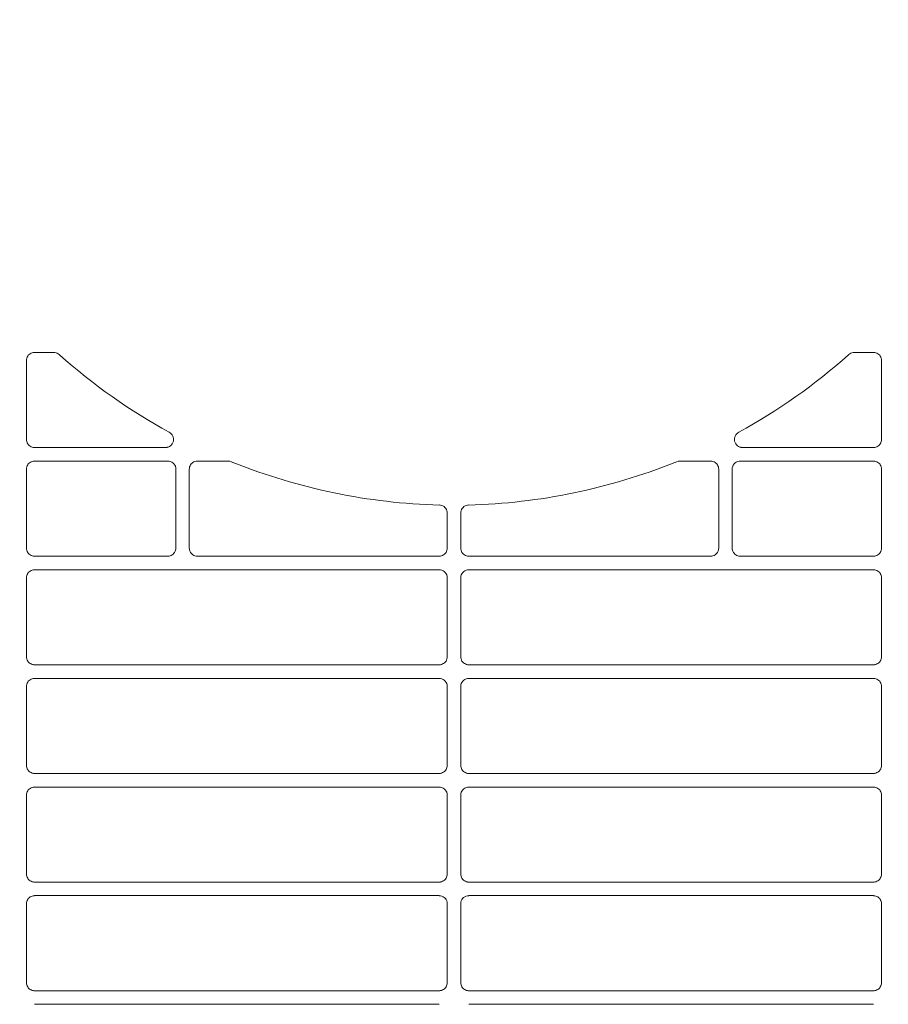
# Model space of a CAD drawing. Header units: millimetres. Extents: x -3034 to 546681, y -100001 to 133386.
# Tile 133 of 173: x 101920 to 102080, y -18222 to -18041. Entities that reach past the tile are written whole.
import ezdxf

# ---------------------------------------------------------------- set-up
doc = ezdxf.new("R2010")
doc.units = ezdxf.units.MM
doc.linetypes.add('ACAD_ISO03W100', pattern=[150, 60, -90])
doc.layers.get('Defpoints').update_dxf_attribs({"color": 252})
for name, color, linetype in [('___INST__AR_podstawy', 3, 'Continuous'), ('DETAIL', 5, 'Continuous'), ('ELEK CIENKIE', 80, 'Continuous'), ('ELEK ODGROMÓWKA', 214, 'Continuous')]:
    doc.layers.add(name, color=color, linetype=linetype)
doc.layers.add('I_WYMIARY', color=6, linetype='Continuous', lineweight=18)
doc.styles.add('DETALE1_100', font='arial.ttf', dxfattribs={"width": 0.6, "height": 200})
doc.dimstyles.new('Detale 1_100', dxfattribs={"dimscale": 0.12, "dimtxt": 250, "dimasz": 20, "dimexe": 50, "dimexo": 0, "dimgap": 30, "dimtad": 1, "dimdec": 1, "dimlfac": 0.1, "dimzin": 9, "dimdsep": 46, "dimtxsty": 'DETALE1_100', "dimblk1": 'DIM_KRESKA_', "dimblk2": 'DIM_KRESKA_', "dimsah": 1, "dimcen": 0, "dimse1": 1, "dimse2": 1, "dimclrd": 256, "dimclre": 256, "dimclrt": 256, "dimadec": 0, "dimazin": 0, "dimtfac": 0.01, "dimtdec": 1, "dimtix": 1, "dimtofl": 0, "dimtmove": 0, "dimatfit": 3, "dimfxl": 1, "dimtolj": 1, "dimtzin": 12, "dimlwd": -1, "dimarcsym": 0})

# ---------------------------------------------------------------- blocks, each defined once
blk = doc.blocks.new('iglice')
at = {"layer": 'ELEK CIENKIE', "color": 80, "linetype": 'ACAD_ISO03W100', "ltscale": 3}
blk.add_circle((-5706.4, 7322.5), 4350, dxfattribs=at)
blk = doc.blocks.new('wentDACH')
at = {"layer": 'DETAIL', "color": 8, "linetype": 'Continuous', "lineweight": 9}
for p, q in [((-84113.13, 25298.32), (-84112.98, 25298.47)), ((-84112.98, 25298.47), (-84112.81, 25298.6)), ((-84112.81, 25298.6), (-84112.63, 25298.7)), ((-84112.63, 25298.7), (-84112.43, 25298.78)), ((-84112.43, 25298.78), (-84112.22, 25298.83)), ((-84108.46, 25298.84), (-84111.99, 25298.84)), ((-84107.38, 25298.4), (-84107.46, 25298.46)), ((-83962.07, 25298.4), (-83961.99, 25298.46)), ((-83960.99, 25298.84), (-83957.46, 25298.84)), ((-83957.02, 25298.78), (-83957.23, 25298.83)), ((-83956.82, 25298.7), (-83957.02, 25298.78)), ((-83956.64, 25298.6), (-83956.82, 25298.7)), ((-83956.47, 25298.47), (-83956.64, 25298.6)), ((-83956.32, 25298.32), (-83956.47, 25298.47)), ((-84113.48, 25297.35), (-84113.47, 25297.56)), ((-84113.48, 25297.35), (-84113.48, 25282.84)), ((-84113.47, 25297.56), (-84113.43, 25297.77)), ((-84113.43, 25297.77), (-84113.35, 25297.97)), ((-84113.35, 25297.97), (-84113.25, 25298.15)), ((-84113.25, 25298.15), (-84113.13, 25298.32)), ((-83956.2, 25298.15), (-83956.32, 25298.32)), ((-83956.1, 25297.97), (-83956.2, 25298.15)), ((-83956.02, 25297.77), (-83956.1, 25297.97)), ((-83955.98, 25297.56), (-83956.02, 25297.77)), ((-83955.96, 25297.35), (-83955.98, 25297.56)), ((-83955.96, 25297.35), (-83955.96, 25282.84)), ((-84087.19, 25284.16), (-84086.98, 25284.03)), ((-84086.98, 25284.03), (-84086.8, 25283.86)), ((-83982.47, 25284.03), (-83982.65, 25283.86)), ((-83982.26, 25284.16), (-83982.47, 25284.03)), ((-84113.47, 25282.63), (-84113.48, 25282.84)), ((-84113.43, 25282.42), (-84113.47, 25282.63)), ((-84113.35, 25282.22), (-84113.43, 25282.42)), ((-84113.25, 25282.04), (-84113.35, 25282.22)), ((-84086.8, 25283.86), (-84086.64, 25283.67)), ((-84086.64, 25283.67), (-84086.52, 25283.45)), ((-84086.49, 25282.25), (-84086.61, 25282.03)), ((-84086.52, 25283.45), (-84086.43, 25283.22)), ((-84086.41, 25282.48), (-84086.49, 25282.25)), ((-84086.43, 25283.22), (-84086.38, 25282.98)), ((-84086.38, 25282.73), (-84086.41, 25282.48)), ((-84086.38, 25282.98), (-84086.38, 25282.73)), ((-83983.06, 25282.98), (-83983.07, 25282.73)), ((-83983.07, 25282.73), (-83983.04, 25282.48)), ((-83983.02, 25283.22), (-83983.06, 25282.98)), ((-83983.04, 25282.48), (-83982.96, 25282.25)), ((-83982.93, 25283.45), (-83983.02, 25283.22)), ((-83982.96, 25282.25), (-83982.84, 25282.03)), ((-83982.81, 25283.67), (-83982.93, 25283.45)), ((-83982.65, 25283.86), (-83982.81, 25283.67)), ((-83956.2, 25282.04), (-83956.1, 25282.22)), ((-83956.1, 25282.22), (-83956.02, 25282.42)), ((-83956.02, 25282.42), (-83955.98, 25282.63)), ((-83955.98, 25282.63), (-83955.96, 25282.84)), ((-84113.13, 25281.87), (-84113.25, 25282.04)), ((-84112.98, 25281.72), (-84113.13, 25281.87)), ((-84112.81, 25281.59), (-84112.98, 25281.72)), ((-84112.63, 25281.49), (-84112.81, 25281.59)), ((-84112.43, 25281.41), (-84112.63, 25281.49)), ((-84112.23, 25281.36), (-84112.43, 25281.41)), ((-84111.99, 25281.34), (-84087.88, 25281.34)), ((-84087.81, 25281.35), (-84087.88, 25281.34)), ((-84087.74, 25281.35), (-84087.81, 25281.35)), ((-84087.67, 25281.36), (-84087.74, 25281.35)), ((-84087.6, 25281.37), (-84087.67, 25281.36)), ((-84087.53, 25281.38), (-84087.6, 25281.37)), ((-84087.46, 25281.4), (-84087.53, 25281.38)), ((-84087.39, 25281.42), (-84087.46, 25281.4)), ((-84087.15, 25281.53), (-84087.38, 25281.43)), ((-84086.94, 25281.66), (-84087.15, 25281.53)), ((-84086.76, 25281.83), (-84086.94, 25281.66)), ((-84086.61, 25282.03), (-84086.76, 25281.83)), ((-83982.84, 25282.03), (-83982.69, 25281.83)), ((-83982.69, 25281.83), (-83982.51, 25281.66)), ((-83982.51, 25281.66), (-83982.3, 25281.53)), ((-83982.3, 25281.53), (-83982.07, 25281.43)), ((-83982.06, 25281.42), (-83981.99, 25281.4)), ((-83981.99, 25281.4), (-83981.92, 25281.38)), ((-83981.92, 25281.38), (-83981.85, 25281.37)), ((-83981.85, 25281.37), (-83981.78, 25281.36)), ((-83981.78, 25281.36), (-83981.71, 25281.35)), ((-83981.71, 25281.35), (-83981.64, 25281.35)), ((-83981.64, 25281.35), (-83981.57, 25281.34)), ((-83957.46, 25281.34), (-83981.57, 25281.34)), ((-83957.22, 25281.36), (-83957.02, 25281.41)), ((-83957.02, 25281.41), (-83956.82, 25281.49)), ((-83956.82, 25281.49), (-83956.64, 25281.59)), ((-83956.64, 25281.59), (-83956.47, 25281.72)), ((-83956.47, 25281.72), (-83956.32, 25281.87)), ((-83956.32, 25281.87), (-83956.2, 25282.04)), ((-84112.98, 25278.47), (-84112.81, 25278.6)), ((-84112.81, 25278.6), (-84112.63, 25278.7)), ((-84112.63, 25278.7), (-84112.43, 25278.78)), ((-84112.43, 25278.78), (-84112.22, 25278.83)), ((-84087.46, 25278.84), (-84111.99, 25278.84)), ((-84082.98, 25278.47), (-84082.81, 25278.6)), ((-84082.81, 25278.6), (-84082.63, 25278.7)), ((-84082.63, 25278.7), (-84082.43, 25278.78)), ((-84082.43, 25278.78), (-84082.22, 25278.83)), ((-84076.32, 25278.84), (-84081.99, 25278.84)), ((-83993.13, 25278.84), (-83987.46, 25278.84)), ((-83987.02, 25278.78), (-83987.23, 25278.83)), ((-83986.82, 25278.7), (-83987.02, 25278.78)), ((-83986.64, 25278.6), (-83986.82, 25278.7)), ((-83986.47, 25278.47), (-83986.64, 25278.6)), ((-83981.99, 25278.84), (-83957.46, 25278.84)), ((-83957.02, 25278.78), (-83957.23, 25278.83)), ((-83956.82, 25278.7), (-83957.02, 25278.78)), ((-83956.64, 25278.6), (-83956.82, 25278.7)), ((-83956.47, 25278.47), (-83956.64, 25278.6)), ((-84113.48, 25277.35), (-84113.47, 25277.56)), ((-84113.48, 25277.35), (-84113.48, 25262.84)), ((-84113.47, 25277.56), (-84113.43, 25277.77)), ((-84113.43, 25277.77), (-84113.35, 25277.97)), ((-84113.35, 25277.97), (-84113.25, 25278.15)), ((-84113.25, 25278.15), (-84113.13, 25278.32)), ((-84113.13, 25278.32), (-84112.98, 25278.47)), ((-84085.96, 25262.84), (-84085.96, 25277.35)), ((-84083.49, 25277.35), (-84083.47, 25277.56)), ((-84083.49, 25277.35), (-84083.49, 25262.84)), ((-84083.47, 25277.56), (-84083.43, 25277.77)), ((-84083.43, 25277.77), (-84083.35, 25277.97)), ((-84083.35, 25277.97), (-84083.25, 25278.15)), ((-84083.25, 25278.15), (-84083.13, 25278.32)), ((-84083.13, 25278.32), (-84082.98, 25278.47)), ((-83986.32, 25278.32), (-83986.47, 25278.47)), ((-83986.2, 25278.15), (-83986.32, 25278.32)), ((-83986.1, 25277.97), (-83986.2, 25278.15)), ((-83986.02, 25277.77), (-83986.1, 25277.97)), ((-83985.98, 25277.56), (-83986.02, 25277.77)), ((-83985.96, 25277.35), (-83985.98, 25277.56)), ((-83985.96, 25277.35), (-83985.96, 25262.84)), ((-83983.49, 25262.84), (-83983.49, 25277.35)), ((-83956.32, 25278.32), (-83956.47, 25278.47)), ((-83956.2, 25278.15), (-83956.32, 25278.32)), ((-83956.1, 25277.97), (-83956.2, 25278.15)), ((-83956.02, 25277.77), (-83956.1, 25277.97)), ((-83955.98, 25277.56), (-83956.02, 25277.77)), ((-83955.96, 25277.35), (-83955.98, 25277.56)), ((-83955.96, 25277.35), (-83955.96, 25262.84)), ((-84037.42, 25270.76), (-84037.19, 25270.73)), ((-84037.19, 25270.73), (-84036.97, 25270.67)), ((-84036.97, 25270.67), (-84036.76, 25270.58)), ((-84036.76, 25270.58), (-84036.56, 25270.46)), ((-84036.56, 25270.46), (-84036.39, 25270.3)), ((-84036.39, 25270.3), (-84036.24, 25270.13)), ((-84036.24, 25270.13), (-84036.12, 25269.93)), ((-84036.12, 25269.93), (-84036.03, 25269.71)), ((-84036.03, 25269.71), (-84035.98, 25269.49)), ((-84035.98, 25269.49), (-84035.96, 25269.26)), ((-84033.47, 25269.49), (-84033.49, 25269.26)), ((-84033.42, 25269.71), (-84033.47, 25269.49)), ((-84033.33, 25269.93), (-84033.42, 25269.71)), ((-84033.21, 25270.13), (-84033.33, 25269.93)), ((-84033.06, 25270.3), (-84033.21, 25270.13)), ((-84032.89, 25270.46), (-84033.06, 25270.3)), ((-84032.69, 25270.58), (-84032.89, 25270.46)), ((-84032.48, 25270.67), (-84032.69, 25270.58)), ((-84032.26, 25270.73), (-84032.48, 25270.67)), ((-84032.03, 25270.76), (-84032.26, 25270.73)), ((-84035.96, 25262.84), (-84035.96, 25269.26)), ((-84033.49, 25262.84), (-84033.49, 25269.26)), ((-84113.47, 25262.63), (-84113.48, 25262.84)), ((-84113.43, 25262.42), (-84113.47, 25262.63)), ((-84113.35, 25262.22), (-84113.43, 25262.42)), ((-84113.25, 25262.04), (-84113.35, 25262.22)), ((-84086.09, 25262.23), (-84086.19, 25262.04)), ((-84086.02, 25262.42), (-84086.09, 25262.23)), ((-84085.97, 25262.63), (-84086.02, 25262.42)), ((-84085.96, 25262.84), (-84085.97, 25262.63)), ((-84083.47, 25262.63), (-84083.49, 25262.84)), ((-84083.43, 25262.42), (-84083.47, 25262.63)), ((-84083.35, 25262.22), (-84083.43, 25262.42)), ((-84083.25, 25262.04), (-84083.35, 25262.22)), ((-84036.09, 25262.22), (-84036.19, 25262.04)), ((-84036.02, 25262.42), (-84036.09, 25262.22)), ((-84035.98, 25262.63), (-84036.02, 25262.42)), ((-84035.96, 25262.84), (-84035.98, 25262.63)), ((-84033.49, 25262.84), (-84033.47, 25262.63)), ((-84033.47, 25262.63), (-84033.43, 25262.42)), ((-84033.43, 25262.42), (-84033.36, 25262.22)), ((-84033.36, 25262.22), (-84033.26, 25262.04)), ((-83986.19, 25262.04), (-83986.1, 25262.22)), ((-83986.1, 25262.22), (-83986.02, 25262.42)), ((-83986.02, 25262.42), (-83985.98, 25262.63)), ((-83985.98, 25262.63), (-83985.96, 25262.84)), ((-83983.49, 25262.84), (-83983.47, 25262.63)), ((-83983.47, 25262.63), (-83983.43, 25262.42)), ((-83983.43, 25262.42), (-83983.36, 25262.23)), ((-83983.36, 25262.23), (-83983.26, 25262.04)), ((-83956.2, 25262.04), (-83956.1, 25262.22)), ((-83956.1, 25262.22), (-83956.02, 25262.42)), ((-83956.02, 25262.42), (-83955.98, 25262.63)), ((-83955.98, 25262.63), (-83955.96, 25262.84)), ((-84113.13, 25261.87), (-84113.25, 25262.04)), ((-84112.98, 25261.72), (-84113.13, 25261.87)), ((-84112.81, 25261.59), (-84112.98, 25261.72)), ((-84112.63, 25261.49), (-84112.81, 25261.59)), ((-84112.43, 25261.41), (-84112.63, 25261.49)), ((-84112.23, 25261.36), (-84112.43, 25261.41)), ((-84111.99, 25261.34), (-84087.45, 25261.34)), ((-84087.01, 25261.41), (-84087.22, 25261.36)), ((-84086.82, 25261.49), (-84087.01, 25261.41)), ((-84086.63, 25261.59), (-84086.82, 25261.49)), ((-84086.46, 25261.72), (-84086.63, 25261.59)), ((-84086.32, 25261.87), (-84086.46, 25261.72)), ((-84086.19, 25262.04), (-84086.32, 25261.87)), ((-84083.13, 25261.87), (-84083.25, 25262.04)), ((-84082.98, 25261.72), (-84083.13, 25261.87)), ((-84082.81, 25261.59), (-84082.98, 25261.72)), ((-84082.63, 25261.49), (-84082.81, 25261.59)), ((-84082.43, 25261.41), (-84082.63, 25261.49)), ((-84082.23, 25261.36), (-84082.43, 25261.41)), ((-84081.99, 25261.34), (-84037.45, 25261.34)), ((-84037.01, 25261.41), (-84037.22, 25261.36)), ((-84036.82, 25261.49), (-84037.01, 25261.41)), ((-84036.63, 25261.59), (-84036.82, 25261.49)), ((-84036.46, 25261.72), (-84036.63, 25261.59)), ((-84036.32, 25261.87), (-84036.46, 25261.72)), ((-84036.19, 25262.04), (-84036.32, 25261.87)), ((-84033.26, 25262.04), (-84033.13, 25261.87)), ((-84033.13, 25261.87), (-84032.98, 25261.72)), ((-84032.98, 25261.72), (-84032.82, 25261.59)), ((-84032.82, 25261.59), (-84032.63, 25261.49)), ((-84032.63, 25261.49), (-84032.44, 25261.41)), ((-84032.44, 25261.41), (-84032.23, 25261.36)), ((-83987.46, 25261.34), (-84032, 25261.34)), ((-83987.22, 25261.36), (-83987.02, 25261.41)), ((-83987.02, 25261.41), (-83986.82, 25261.49)), ((-83986.82, 25261.49), (-83986.64, 25261.59)), ((-83986.64, 25261.59), (-83986.47, 25261.72)), ((-83986.47, 25261.72), (-83986.32, 25261.87)), ((-83986.32, 25261.87), (-83986.19, 25262.04)), ((-83983.26, 25262.04), (-83983.13, 25261.87)), ((-83983.13, 25261.87), (-83982.99, 25261.72)), ((-83982.99, 25261.72), (-83982.82, 25261.59)), ((-83982.82, 25261.59), (-83982.63, 25261.49)), ((-83982.63, 25261.49), (-83982.44, 25261.41)), ((-83982.44, 25261.41), (-83982.23, 25261.36)), ((-83957.46, 25261.34), (-83982, 25261.34)), ((-83957.22, 25261.36), (-83957.02, 25261.41)), ((-83957.02, 25261.41), (-83956.82, 25261.49)), ((-83956.82, 25261.49), (-83956.64, 25261.59)), ((-83956.64, 25261.59), (-83956.47, 25261.72)), ((-83956.47, 25261.72), (-83956.32, 25261.87)), ((-83956.32, 25261.87), (-83956.2, 25262.04)), ((-84112.98, 25258.47), (-84112.81, 25258.6)), ((-84112.81, 25258.6), (-84112.63, 25258.7)), ((-84112.63, 25258.7), (-84112.43, 25258.78)), ((-84112.43, 25258.78), (-84112.22, 25258.83)), ((-84037.46, 25258.84), (-84111.99, 25258.84)), ((-84031.99, 25258.84), (-83957.46, 25258.84)), ((-83957.02, 25258.78), (-83957.23, 25258.83)), ((-83956.82, 25258.7), (-83957.02, 25258.78)), ((-83956.64, 25258.6), (-83956.82, 25258.7)), ((-83956.47, 25258.47), (-83956.64, 25258.6)), ((-84113.48, 25257.35), (-84113.47, 25257.56)), ((-84113.48, 25257.35), (-84113.48, 25242.84)), ((-84113.47, 25257.56), (-84113.43, 25257.77)), ((-84113.43, 25257.77), (-84113.35, 25257.97)), ((-84113.35, 25257.97), (-84113.25, 25258.15)), ((-84113.25, 25258.15), (-84113.13, 25258.32)), ((-84113.13, 25258.32), (-84112.98, 25258.47)), ((-84035.96, 25242.84), (-84035.96, 25257.35)), ((-84033.49, 25242.84), (-84033.49, 25257.35)), ((-83956.32, 25258.32), (-83956.47, 25258.47)), ((-83956.2, 25258.15), (-83956.32, 25258.32)), ((-83956.1, 25257.97), (-83956.2, 25258.15)), ((-83956.02, 25257.77), (-83956.1, 25257.97)), ((-83955.98, 25257.56), (-83956.02, 25257.77)), ((-83955.96, 25257.35), (-83955.98, 25257.56)), ((-83955.96, 25257.35), (-83955.96, 25242.84)), ((-84113.47, 25242.63), (-84113.48, 25242.84)), ((-84113.43, 25242.42), (-84113.47, 25242.63)), ((-84113.35, 25242.22), (-84113.43, 25242.42)), ((-84036.02, 25242.42), (-84036.09, 25242.22)), ((-84035.98, 25242.63), (-84036.02, 25242.42)), ((-84035.96, 25242.84), (-84035.98, 25242.63)), ((-84033.49, 25242.84), (-84033.47, 25242.63)), ((-84033.47, 25242.63), (-84033.43, 25242.42)), ((-84033.43, 25242.42), (-84033.36, 25242.22)), ((-83956.1, 25242.22), (-83956.02, 25242.42)), ((-83956.02, 25242.42), (-83955.98, 25242.63)), ((-83955.98, 25242.63), (-83955.96, 25242.84)), ((-84113.25, 25242.04), (-84113.35, 25242.22)), ((-84113.13, 25241.87), (-84113.25, 25242.04)), ((-84112.98, 25241.72), (-84113.13, 25241.87)), ((-84112.81, 25241.59), (-84112.98, 25241.72)), ((-84112.63, 25241.49), (-84112.81, 25241.59)), ((-84112.43, 25241.41), (-84112.63, 25241.49)), ((-84112.23, 25241.36), (-84112.43, 25241.41)), ((-84111.99, 25241.34), (-84037.45, 25241.34)), ((-84037.01, 25241.41), (-84037.22, 25241.36)), ((-84036.82, 25241.49), (-84037.01, 25241.41)), ((-84036.63, 25241.59), (-84036.82, 25241.49)), ((-84036.46, 25241.72), (-84036.63, 25241.59)), ((-84036.32, 25241.87), (-84036.46, 25241.72)), ((-84036.19, 25242.04), (-84036.32, 25241.87)), ((-84036.09, 25242.22), (-84036.19, 25242.04)), ((-84033.36, 25242.22), (-84033.26, 25242.04)), ((-84033.26, 25242.04), (-84033.13, 25241.87)), ((-84033.13, 25241.87), (-84032.98, 25241.72)), ((-84032.98, 25241.72), (-84032.82, 25241.59)), ((-84032.82, 25241.59), (-84032.63, 25241.49)), ((-84032.63, 25241.49), (-84032.44, 25241.41)), ((-84032.44, 25241.41), (-84032.23, 25241.36)), ((-83957.46, 25241.34), (-84032, 25241.34)), ((-83957.22, 25241.36), (-83957.02, 25241.41)), ((-83957.02, 25241.41), (-83956.82, 25241.49)), ((-83956.82, 25241.49), (-83956.64, 25241.59)), ((-83956.64, 25241.59), (-83956.47, 25241.72)), ((-83956.47, 25241.72), (-83956.32, 25241.87)), ((-83956.32, 25241.87), (-83956.2, 25242.04)), ((-83956.2, 25242.04), (-83956.1, 25242.22)), ((-84112.81, 25238.6), (-84112.63, 25238.7)), ((-84112.63, 25238.7), (-84112.43, 25238.78)), ((-84112.43, 25238.78), (-84112.22, 25238.83)), ((-84037.46, 25238.84), (-84111.99, 25238.84)), ((-84031.99, 25238.84), (-83957.46, 25238.84)), ((-83957.02, 25238.78), (-83957.23, 25238.83)), ((-83956.82, 25238.7), (-83957.02, 25238.78)), ((-83956.64, 25238.6), (-83956.82, 25238.7)), ((-84113.48, 25237.35), (-84113.47, 25237.56)), ((-84113.48, 25237.35), (-84113.48, 25222.84)), ((-84113.47, 25237.56), (-84113.43, 25237.77)), ((-84113.43, 25237.77), (-84113.35, 25237.97)), ((-84113.35, 25237.97), (-84113.25, 25238.15)), ((-84113.25, 25238.15), (-84113.13, 25238.32)), ((-84113.13, 25238.32), (-84112.98, 25238.47)), ((-84112.98, 25238.47), (-84112.81, 25238.6)), ((-84035.96, 25222.84), (-84035.96, 25237.35)), ((-84033.49, 25222.84), (-84033.49, 25237.35)), ((-83956.47, 25238.47), (-83956.64, 25238.6)), ((-83956.32, 25238.32), (-83956.47, 25238.47)), ((-83956.2, 25238.15), (-83956.32, 25238.32)), ((-83956.1, 25237.97), (-83956.2, 25238.15)), ((-83956.02, 25237.77), (-83956.1, 25237.97)), ((-83955.98, 25237.56), (-83956.02, 25237.77)), ((-83955.96, 25237.35), (-83955.98, 25237.56)), ((-83955.96, 25237.35), (-83955.96, 25222.84)), ((-84113.47, 25222.63), (-84113.48, 25222.84)), ((-84113.43, 25222.42), (-84113.47, 25222.63)), ((-84113.35, 25222.22), (-84113.43, 25222.42)), ((-84036.02, 25222.42), (-84036.09, 25222.23)), ((-84035.98, 25222.63), (-84036.02, 25222.42)), ((-84035.96, 25222.84), (-84035.98, 25222.63)), ((-84033.49, 25222.84), (-84033.47, 25222.63)), ((-84033.47, 25222.63), (-84033.43, 25222.42)), ((-84033.43, 25222.42), (-84033.36, 25222.23)), ((-83956.1, 25222.22), (-83956.02, 25222.42)), ((-83956.02, 25222.42), (-83955.98, 25222.63)), ((-83955.98, 25222.63), (-83955.96, 25222.84)), ((-84113.25, 25222.04), (-84113.35, 25222.22)), ((-84113.13, 25221.87), (-84113.25, 25222.04)), ((-84112.98, 25221.72), (-84113.13, 25221.87)), ((-84112.81, 25221.59), (-84112.98, 25221.72)), ((-84112.63, 25221.49), (-84112.81, 25221.59)), ((-84112.43, 25221.41), (-84112.63, 25221.49)), ((-84112.23, 25221.36), (-84112.43, 25221.41)), ((-84111.99, 25221.34), (-84037.45, 25221.34)), ((-84037.01, 25221.41), (-84037.22, 25221.36)), ((-84036.82, 25221.49), (-84037.01, 25221.41)), ((-84036.63, 25221.59), (-84036.82, 25221.49)), ((-84036.46, 25221.72), (-84036.63, 25221.59)), ((-84036.32, 25221.87), (-84036.46, 25221.72)), ((-84036.19, 25222.04), (-84036.32, 25221.87)), ((-84036.09, 25222.23), (-84036.19, 25222.04)), ((-84033.36, 25222.23), (-84033.26, 25222.04)), ((-84033.26, 25222.04), (-84033.13, 25221.87)), ((-84033.13, 25221.87), (-84032.98, 25221.72)), ((-84032.98, 25221.72), (-84032.82, 25221.59)), ((-84032.82, 25221.59), (-84032.63, 25221.49)), ((-84032.63, 25221.49), (-84032.44, 25221.41)), ((-84032.44, 25221.41), (-84032.23, 25221.36)), ((-83957.46, 25221.34), (-84032, 25221.34)), ((-83957.22, 25221.36), (-83957.02, 25221.41)), ((-83957.02, 25221.41), (-83956.82, 25221.49)), ((-83956.82, 25221.49), (-83956.64, 25221.59)), ((-83956.64, 25221.59), (-83956.47, 25221.72)), ((-83956.47, 25221.72), (-83956.32, 25221.87)), ((-83956.32, 25221.87), (-83956.2, 25222.04)), ((-83956.2, 25222.04), (-83956.1, 25222.22)), ((-84112.81, 25218.6), (-84112.62, 25218.7)), ((-84112.62, 25218.7), (-84112.43, 25218.78)), ((-84112.43, 25218.78), (-84112.22, 25218.83)), ((-84037.46, 25218.84), (-84111.99, 25218.84)), ((-84031.99, 25218.84), (-83957.46, 25218.84)), ((-83957.02, 25218.78), (-83957.23, 25218.83)), ((-83956.82, 25218.7), (-83957.02, 25218.78)), ((-83956.64, 25218.6), (-83956.82, 25218.7)), ((-84113.48, 25217.35), (-84113.47, 25217.56)), ((-84113.48, 25217.35), (-84113.48, 25202.84)), ((-84113.47, 25217.56), (-84113.43, 25217.77)), ((-84113.43, 25217.77), (-84113.35, 25217.97)), ((-84113.35, 25217.97), (-84113.25, 25218.15)), ((-84113.25, 25218.15), (-84113.13, 25218.32)), ((-84113.13, 25218.32), (-84112.98, 25218.47)), ((-84112.98, 25218.47), (-84112.81, 25218.6)), ((-84035.96, 25202.84), (-84035.96, 25217.35)), ((-84033.49, 25202.84), (-84033.49, 25217.35)), ((-83956.47, 25218.47), (-83956.64, 25218.6)), ((-83956.32, 25218.32), (-83956.47, 25218.47)), ((-83956.2, 25218.15), (-83956.32, 25218.32)), ((-83956.1, 25217.97), (-83956.2, 25218.15)), ((-83956.02, 25217.77), (-83956.1, 25217.97)), ((-83955.98, 25217.56), (-83956.02, 25217.77)), ((-83955.96, 25217.35), (-83955.98, 25217.56)), ((-83955.96, 25217.35), (-83955.96, 25202.84)), ((-84113.47, 25202.63), (-84113.48, 25202.84)), ((-84113.43, 25202.42), (-84113.47, 25202.63)), ((-84113.35, 25202.22), (-84113.43, 25202.42)), ((-84036.02, 25202.42), (-84036.09, 25202.23)), ((-84035.98, 25202.63), (-84036.02, 25202.42)), ((-84035.96, 25202.84), (-84035.98, 25202.63)), ((-84033.49, 25202.84), (-84033.47, 25202.63)), ((-84033.47, 25202.63), (-84033.43, 25202.42)), ((-84033.43, 25202.42), (-84033.36, 25202.23)), ((-83956.1, 25202.22), (-83956.02, 25202.42)), ((-83956.02, 25202.42), (-83955.98, 25202.63)), ((-83955.98, 25202.63), (-83955.96, 25202.84)), ((-84113.25, 25202.04), (-84113.35, 25202.22)), ((-84113.13, 25201.87), (-84113.25, 25202.04)), ((-84112.98, 25201.72), (-84113.13, 25201.87)), ((-84112.81, 25201.59), (-84112.98, 25201.72)), ((-84112.63, 25201.49), (-84112.81, 25201.59)), ((-84112.43, 25201.41), (-84112.63, 25201.49)), ((-84112.23, 25201.36), (-84112.43, 25201.41)), ((-84111.99, 25201.34), (-84037.45, 25201.34)), ((-84037.01, 25201.41), (-84037.22, 25201.36)), ((-84036.82, 25201.49), (-84037.01, 25201.41)), ((-84036.63, 25201.59), (-84036.82, 25201.49)), ((-84036.46, 25201.72), (-84036.63, 25201.59)), ((-84036.32, 25201.87), (-84036.46, 25201.72)), ((-84036.19, 25202.04), (-84036.32, 25201.87)), ((-84036.09, 25202.23), (-84036.19, 25202.04)), ((-84033.36, 25202.23), (-84033.26, 25202.04)), ((-84033.26, 25202.04), (-84033.13, 25201.87)), ((-84033.13, 25201.87), (-84032.98, 25201.72)), ((-84032.98, 25201.72), (-84032.82, 25201.59)), ((-84032.82, 25201.59), (-84032.63, 25201.49)), ((-84032.63, 25201.49), (-84032.44, 25201.41)), ((-84032.44, 25201.41), (-84032.23, 25201.36)), ((-83957.46, 25201.34), (-84032, 25201.34)), ((-83957.22, 25201.36), (-83957.02, 25201.41)), ((-83957.02, 25201.41), (-83956.82, 25201.49)), ((-83956.82, 25201.49), (-83956.64, 25201.59)), ((-83956.64, 25201.59), (-83956.47, 25201.72)), ((-83956.47, 25201.72), (-83956.32, 25201.87)), ((-83956.32, 25201.87), (-83956.2, 25202.04)), ((-83956.2, 25202.04), (-83956.1, 25202.22)), ((-84112.62, 25198.7), (-84112.43, 25198.78)), ((-84112.43, 25198.78), (-84112.22, 25198.83)), ((-84037.46, 25198.85), (-84111.99, 25198.85)), ((-84031.99, 25198.85), (-83957.46, 25198.85)), ((-83957.02, 25198.78), (-83957.23, 25198.83)), ((-83956.82, 25198.7), (-83957.02, 25198.78)), ((-84113.48, 25197.35), (-84113.47, 25197.56)), ((-84113.48, 25197.35), (-84113.48, 25182.84)), ((-84113.47, 25197.56), (-84113.43, 25197.77)), ((-84113.43, 25197.77), (-84113.35, 25197.97)), ((-84113.35, 25197.97), (-84113.25, 25198.15)), ((-84113.25, 25198.15), (-84113.13, 25198.32)), ((-84113.13, 25198.32), (-84112.98, 25198.47)), ((-84112.98, 25198.47), (-84112.81, 25198.6)), ((-84112.81, 25198.6), (-84112.62, 25198.7)), ((-84035.96, 25182.84), (-84035.96, 25197.35)), ((-84033.49, 25182.84), (-84033.49, 25197.35)), ((-83956.64, 25198.6), (-83956.82, 25198.7)), ((-83956.47, 25198.47), (-83956.64, 25198.6)), ((-83956.32, 25198.32), (-83956.47, 25198.47)), ((-83956.2, 25198.15), (-83956.32, 25198.32)), ((-83956.1, 25197.97), (-83956.2, 25198.15)), ((-83956.02, 25197.77), (-83956.1, 25197.97)), ((-83955.98, 25197.56), (-83956.02, 25197.77)), ((-83955.96, 25197.35), (-83955.98, 25197.56)), ((-83955.96, 25197.35), (-83955.96, 25182.84)), ((-84113.47, 25182.63), (-84113.48, 25182.84)), ((-84113.43, 25182.42), (-84113.47, 25182.63)), ((-84035.98, 25182.63), (-84036.02, 25182.42)), ((-84035.96, 25182.84), (-84035.98, 25182.63)), ((-84033.49, 25182.84), (-84033.47, 25182.63)), ((-84033.47, 25182.63), (-84033.43, 25182.42)), ((-83956.02, 25182.42), (-83955.98, 25182.63)), ((-83955.98, 25182.63), (-83955.96, 25182.84)), ((-84113.35, 25182.22), (-84113.43, 25182.42)), ((-84113.25, 25182.04), (-84113.35, 25182.22)), ((-84113.13, 25181.87), (-84113.25, 25182.04)), ((-84112.98, 25181.72), (-84113.13, 25181.87)), ((-84112.81, 25181.59), (-84112.98, 25181.72)), ((-84112.63, 25181.49), (-84112.81, 25181.59)), ((-84112.43, 25181.41), (-84112.63, 25181.49)), ((-84112.23, 25181.36), (-84112.43, 25181.41)), ((-84111.99, 25181.34), (-84037.45, 25181.34)), ((-84037.01, 25181.41), (-84037.22, 25181.36)), ((-84036.82, 25181.49), (-84037.01, 25181.41)), ((-84036.63, 25181.59), (-84036.82, 25181.49)), ((-84036.46, 25181.72), (-84036.63, 25181.59)), ((-84036.32, 25181.87), (-84036.46, 25181.72)), ((-84036.19, 25182.04), (-84036.32, 25181.87)), ((-84036.09, 25182.23), (-84036.19, 25182.04)), ((-84036.02, 25182.42), (-84036.09, 25182.23)), ((-84033.43, 25182.42), (-84033.36, 25182.23)), ((-84033.36, 25182.23), (-84033.26, 25182.04)), ((-84033.26, 25182.04), (-84033.13, 25181.87)), ((-84033.13, 25181.87), (-84032.99, 25181.72)), ((-84032.99, 25181.72), (-84032.82, 25181.59)), ((-84032.82, 25181.59), (-84032.63, 25181.49)), ((-84032.63, 25181.49), (-84032.44, 25181.41)), ((-84032.44, 25181.41), (-84032.23, 25181.36)), ((-83957.45, 25181.34), (-84032, 25181.34)), ((-83957.22, 25181.36), (-83957.02, 25181.41)), ((-83957.02, 25181.41), (-83956.82, 25181.49)), ((-83956.82, 25181.49), (-83956.64, 25181.59)), ((-83956.64, 25181.59), (-83956.47, 25181.72)), ((-83956.47, 25181.72), (-83956.32, 25181.87)), ((-83956.32, 25181.87), (-83956.2, 25182.04)), ((-83956.2, 25182.04), (-83956.1, 25182.22)), ((-83956.1, 25182.22), (-83956.02, 25182.42)), ((-84037.46, 25178.85), (-84111.99, 25178.85)), ((-84031.99, 25178.85), (-83957.46, 25178.85))]:
    blk.add_line(p, q, dxfattribs=at)
for centre, radius, start, end in [((-84111.99, 25297.33), 1.51, 90.0023, 98.934), ((-84108.46, 25297.35), 1.5, 81.6522, 89.9932), ((-84108.46, 25297.34), 1.5, 48.2665, 81.6324), ((-83960.99, 25297.34), 1.5, 98.3676, 131.7335), ((-83960.99, 25297.35), 1.5, 90.0068, 98.3478), ((-83957.46, 25297.33), 1.51, 81.066, 89.9977), ((-84034.65, 25380.13), 109.41, 228.3343, 241.2989), ((-84034.8, 25380.13), 109.41, 298.7011, 311.6657), ((-84111.99, 25282.85), 1.51, 261.0617, 269.9981), ((-84087.87, 25282.88), 1.53, 288.4628, 288.8901), ((-83981.58, 25282.88), 1.53, 251.1099, 251.5372), ((-83957.46, 25282.85), 1.51, 270.0019, 278.9383), ((-84111.99, 25277.33), 1.51, 90.0024, 98.9336), ((-84087.46, 25277.34), 1.5, 81.0395, 89.9976), ((-84087.45, 25277.35), 1.5, 359.9424, 81.0463), ((-84081.99, 25277.33), 1.51, 90.0024, 98.9349), ((-84076.32, 25277.33), 1.52, 67.9388, 89.9661), ((-84034.66, 25380.09), 109.37, 247.935, 248.1159), ((-84034.65, 25380.13), 109.41, 248.1159, 268.5468), ((-84034.8, 25380.13), 109.41, 271.4532, 291.8841), ((-84034.79, 25380.09), 109.37, 291.8841, 292.065), ((-83993.13, 25277.33), 1.52, 90.0339, 112.0612), ((-83987.46, 25277.33), 1.51, 81.0651, 89.9976), ((-83981.99, 25277.35), 1.5, 98.9537, 180.0576), ((-83981.99, 25277.34), 1.5, 90.0024, 98.9605), ((-83957.46, 25277.33), 1.51, 81.0664, 89.9976), ((-84111.99, 25262.85), 1.5, 261.0615, 269.9981), ((-84087.45, 25262.84), 1.5, 270.0019, 278.9959), ((-84081.99, 25262.85), 1.5, 261.0612, 269.9981), ((-84037.45, 25262.84), 1.5, 270.0019, 278.9549), ((-84032, 25262.84), 1.5, 261.0451, 269.9981), ((-83987.46, 25262.85), 1.5, 270.0019, 278.9388), ((-83982, 25262.84), 1.5, 261.0041, 269.9981), ((-83957.46, 25262.85), 1.5, 270.0019, 278.9385), ((-84111.99, 25257.33), 1.51, 90.0024, 98.9332), ((-84037.46, 25257.34), 1.5, 81.0493, 89.9976), ((-84037.46, 25257.35), 1.49, 359.9541, 81.0737), ((-84031.99, 25257.35), 1.49, 98.9263, 180.0459), ((-84031.99, 25257.34), 1.5, 90.0024, 98.9507), ((-83957.46, 25257.33), 1.51, 81.0668, 89.9976), ((-84111.99, 25242.85), 1.5, 261.0614, 269.9982), ((-84037.45, 25242.84), 1.5, 270.0019, 278.955), ((-84032, 25242.84), 1.5, 261.045, 269.9981), ((-83957.46, 25242.85), 1.5, 270.0018, 278.9386), ((-84111.99, 25237.33), 1.51, 90.0024, 98.9328), ((-84037.46, 25237.34), 1.5, 81.0497, 89.9975), ((-84037.46, 25237.35), 1.49, 359.9604, 81.0781), ((-84031.99, 25237.35), 1.49, 98.9219, 180.0396), ((-84031.99, 25237.34), 1.5, 90.0025, 98.9503), ((-83957.46, 25237.33), 1.51, 81.0672, 89.9976), ((-84111.99, 25222.85), 1.5, 261.0613, 269.9982), ((-84037.45, 25222.84), 1.5, 270.0018, 278.955), ((-84032, 25222.84), 1.5, 261.045, 269.9982), ((-83957.46, 25222.85), 1.5, 270.0018, 278.9387), ((-84111.99, 25217.33), 1.51, 90.0024, 98.9323), ((-84037.46, 25217.34), 1.5, 81.0501, 89.9975), ((-84037.46, 25217.35), 1.49, 359.9667, 81.0826), ((-84031.99, 25217.35), 1.49, 98.9174, 180.0333), ((-84031.99, 25217.34), 1.5, 90.0025, 98.9499), ((-83957.46, 25217.33), 1.51, 81.0677, 89.9976), ((-84111.99, 25202.85), 1.5, 261.0612, 269.9982), ((-84037.45, 25202.84), 1.5, 270.0018, 278.955), ((-84032, 25202.84), 1.5, 261.045, 269.9982), ((-83957.46, 25202.85), 1.5, 270.0018, 278.9388), ((-84111.99, 25197.33), 1.51, 90.0025, 98.9318), ((-84037.46, 25197.34), 1.5, 81.0506, 89.9975), ((-84037.46, 25197.35), 1.5, 359.973, 81.0871), ((-84031.99, 25197.35), 1.5, 98.9129, 180.027), ((-84031.99, 25197.34), 1.5, 90.0025, 98.9494), ((-83957.46, 25197.33), 1.51, 81.0682, 89.9975), ((-84111.99, 25182.85), 1.5, 261.0611, 269.9982), ((-84037.45, 25182.84), 1.5, 270.0018, 278.955), ((-84032, 25182.84), 1.5, 261.045, 269.9982), ((-83957.45, 25182.85), 1.5, 270.0018, 278.9389)]:
    blk.add_arc(centre, radius, start, end, dxfattribs=at)
blk = doc.blocks.new('DIM_KRESKA_')
for p, q in [((0, 14), (0, -14)), ((-6, 0), (6, 0))]:
    blk.add_line(p, q)
at = {"const_width": 1.2}
blk.add_lwpolyline([(-4.243, -4.243), (4.243, 4.243)], dxfattribs=at)
blk = doc.blocks.new('*D524')
at = {"layer": 'Defpoints', "color": 0}
for p in [(101226.4, -17351.32), (109926.4, -17351.32), (109926.4, -19434.49)]:
    blk.add_point(p, dxfattribs=at)
at = {"layer": 'I_WYMIARY'}
blk.add_line((101228.8, -19434.49), (109924, -19434.49), dxfattribs=at)
at = {"layer": 'I_WYMIARY', "xscale": 2.4, "yscale": 2.4, "zscale": 2.4, "rotation": 180}
blk.add_blockref('DIM_KRESKA_', (101226.4, -19434.49), dxfattribs=at)
at = {"layer": 'I_WYMIARY', "xscale": 2.4, "yscale": 2.4, "zscale": 2.4}
blk.add_blockref('DIM_KRESKA_', (109926.4, -19434.49), dxfattribs=at)
at = {"layer": 'I_WYMIARY', "insert": (105576.4, -19328.7), "char_height": 200, "attachment_point": 5, "style": 'DETALE1_100'}
blk.add_mtext('\\A1;870', dxfattribs=at)

msp = doc.modelspace()

# ---------------------------------------------------------------- block references
at = {"layer": '___INST__AR_podstawy', "color": 210, "lineweight": 40}
msp.add_blockref('wentDACH', (186034.592, -43400.942), dxfattribs=at)
at = {"layer": 'ELEK ODGROMÓWKA'}
msp.add_blockref('iglice', (111335.99, -24243.943), dxfattribs=at)

# ---------------------------------------------------------------- dimensions: what is measured, and where the dimension line sits
at = {"layer": 'I_WYMIARY'}
dim = msp.add_linear_dim(base=(109926.396, -19434.486), p1=(101226.396, -17351.322), p2=(109926.396, -17351.322), dimstyle='Detale 1_100', dxfattribs=at)
dim.commit()
dim.dimension.update_dxf_attribs({"geometry": '*D524', "text_midpoint": (105576.396, -19328.703)})

doc.saveas('drawing.dxf')
